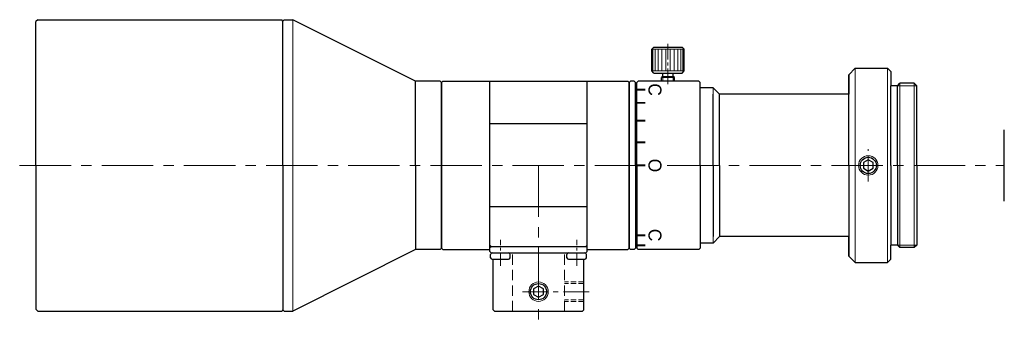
# Model space of a CAD drawing. Header units: millimetres. Extents: x -30 to 122, y 25 to 72.
import ezdxf
from ezdxf.enums import TextEntityAlignment as Align

# ---------------------------------------------------------------- set-up
doc = ezdxf.new("R2010")
doc.units = ezdxf.units.MM
doc.header["$LTSCALE"] = 0.25
doc.linetypes.add('CENTER', pattern=[50.8, 31.75, -6.35, 6.35, -6.35])
doc.linetypes.add('HIDDEN', pattern=[9.525, 6.35, -3.175])
for name, color, linetype, lineweight in [('01_中心線', 1, 'CENTER', 20), ('01_外形線', 7, 'Continuous', 30), ('03_寸法・文字', 50, 'Continuous', 20), ('03_ﾈｼﾞ・ﾛｰﾚｯﾄ・遮光線', 7, 'Continuous', 9), ('画層1', 7, 'Continuous', 30), ('ﾋﾞｽ・ﾈｼﾞ', 7, 'Continuous', 30)]:
    doc.layers.add(name, color=color, linetype=linetype, lineweight=lineweight)
doc.styles.add('VS Standard', font='txt', dxfattribs={"height": 3})

# ---------------------------------------------------------------- blocks, each defined once
blk = doc.blocks.new('HM30##')
at = {"layer": '画層1'}
blk.add_lwpolyline([(-0.75, -0.43), (0, -0.87), (0.75, -0.43), (0.75, 0.43), (0, 0.87), (-0.75, 0.43)], close=True, dxfattribs=at)
at = {"layer": '画層1', "lineweight": 9}
blk.add_circle((0, 0), 1.5, dxfattribs=at)
at = {"layer": '画層1'}
blk.add_circle((0, 0), 1.25, dxfattribs=at)

msp = doc.modelspace()

# ---------------------------------------------------------------- hatches: boundary and pattern name
at = {"layer": '03_寸法・文字'}
h = msp.add_hatch(color=256, dxfattribs=at)
h.dxf.hatch_style = 1
h.paths.add_polyline_path([(66.97, 61.83), (66.97, 61.53), (65.67, 61.53), (65.67, 61.83)])
h = msp.add_hatch(color=256, dxfattribs=at)
h.dxf.hatch_style = 1
h.paths.add_polyline_path([(66.97, 59.81), (66.97, 59.51), (65.67, 59.51), (65.67, 59.81)])
h = msp.add_hatch(color=256, dxfattribs=at)
h.dxf.hatch_style = 1
h.paths.add_polyline_path([(66.97, 57.04), (66.97, 56.74), (65.67, 56.74), (65.67, 57.04)])
h = msp.add_hatch(color=256, dxfattribs=at)
h.dxf.hatch_style = 1
h.paths.add_polyline_path([(66.97, 53.73), (66.97, 53.43), (65.67, 53.43), (65.67, 53.73)])
h = msp.add_hatch(color=256, dxfattribs=at)
h.dxf.hatch_style = 1
h.paths.add_polyline_path([(66.97, 50.15), (66.97, 49.85), (65.67, 49.85), (65.67, 50.15)])
h = msp.add_hatch(color=256, dxfattribs=at)
h.dxf.hatch_style = 1
h.paths.add_polyline_path([(66.97, 39.37), (66.97, 39.07), (65.67, 39.07), (65.67, 39.37)])
h = msp.add_hatch(color=256, dxfattribs=at)
h.dxf.hatch_style = 1
h.paths.add_polyline_path([(66.97, 37.79), (66.97, 37.49), (65.67, 37.49), (65.67, 37.79)])

# ---------------------------------------------------------------- linework, layer by layer
at = {"layer": '01_中心線', "ltscale": 0.3}
msp.add_line((70.47, 68.75), (70.47, 62.5), dxfattribs=at)
at = {"layer": '01_中心線', "linetype": 'CENTER', "lineweight": 20, "ltscale": 0.5}
msp.add_line((101.44, 47.5), (101.44, 52.5), dxfattribs=at)
at = {"layer": '01_中心線'}
for p, q in [((-29.73, 50), (66.98, 50)), ((50.47, 50), (50.47, 25)), ((70.36, 50), (122.47, 50))]:
    msp.add_line(p, q, dxfattribs=at)
at = {"layer": '01_中心線', "ltscale": 0.25}
for p, q in [((44.57, 34.5), (44.57, 38.5)), ((56.37, 34.5), (56.37, 38.5))]:
    msp.add_line(p, q, dxfattribs=at)
at = {"layer": '01_中心線', "ltscale": 0.5}
msp.add_line((47.97, 30.5), (58.47, 30.5), dxfattribs=at)
at = {"layer": '01_外形線'}
msp.add_line((57.27, 27.5), (57.47, 27.7), dxfattribs=at)
msp.add_lwpolyline([(49.72, 30.07), (50.47, 29.63), (51.22, 30.07), (51.22, 30.93), (50.47, 31.37), (49.72, 30.93)], close=True, dxfattribs=at)
msp.add_circle((50.47, 30.5), 1.25, dxfattribs=at)
at = {"layer": '03_ﾈｼﾞ・ﾛｰﾚｯﾄ・遮光線'}
msp.add_circle((50.47, 30.5), 1.5, dxfattribs=at)
at = {"layer": '画層1'}
for p, q in [((-26.93, 72.5), (-27.23, 72.2)), ((-27.23, 50), (-27.23, 72.2)), ((-26.93, 72.5), (10.77, 72.5)), ((10.97, 72.3), (10.77, 72.5)), ((11.17, 72.5), (10.97, 72.3)), ((10.97, 50), (10.97, 72.3)), ((11.17, 72.5), (12.47, 72.5)), ((31.47, 63), (12.47, 72.5)), ((68.3, 68.25), (67.97, 67.93)), ((67.97, 64.58), (67.97, 67.93)), ((68.3, 68.25), (72.65, 68.25)), ((72.65, 68.25), (72.97, 67.93)), ((72.97, 64.58), (72.97, 67.93)), ((68.3, 64.25), (67.97, 64.58)), ((68.3, 64.25), (72.65, 64.25)), ((69.67, 63.75), (69.67, 64.25)), ((71.27, 63.75), (71.27, 64.25)), ((72.65, 64.25), (72.97, 64.58)), ((98.44, 61), (98.44, 64)), ((31.47, 50), (31.47, 63)), ((35.27, 63), (31.47, 63)), ((35.47, 62.8), (35.27, 63)), ((35.67, 63), (35.47, 62.8)), ((35.47, 62.8), (35.47, 62)), ((35.47, 50), (35.47, 62.8)), ((35.47, 62.8), (35.47, 50)), ((35.67, 63), (64.27, 63)), ((42.97, 36.7), (42.97, 63)), ((57.97, 36.7), (57.97, 63)), ((64.47, 62.8), (64.27, 63)), ((64.67, 63), (64.47, 62.8)), ((64.47, 62.8), (64.47, 50)), ((64.47, 50), (64.47, 62.8)), ((64.47, 62.8), (64.47, 50)), ((65.27, 63), (64.67, 63)), ((65.47, 62.8), (65.27, 63)), ((65.47, 50), (65.47, 62.8)), ((65.87, 63), (65.67, 62.8)), ((65.67, 50), (65.67, 62.8)), ((75.27, 63), (65.87, 63)), ((69.67, 63.75), (69.47, 63.55)), ((69.47, 63), (69.47, 63.55)), ((69.67, 63.75), (71.27, 63.75)), ((71.47, 63.55), (71.27, 63.75)), ((71.47, 63), (71.47, 63.55)), ((75.47, 62.8), (75.27, 63)), ((75.47, 62), (75.47, 62.8)), ((65.67, 62.3), (65.47, 62.3)), ((77.47, 62), (75.47, 62)), ((75.47, 50), (75.47, 62)), ((78.47, 61), (77.47, 62)), ((77.47, 50), (77.47, 61)), ((78.47, 50), (78.47, 61)), ((98.44, 61), (78.47, 61)), ((98.44, 50), (98.44, 61)), ((104.94, 50), (104.94, 62.3)), ((105.94, 50), (105.94, 62.3)), ((57.97, 56.42), (42.97, 56.42)), ((122.47, 44.5), (122.47, 55.5)), ((-27.23, 50), (-27.23, 27.8)), ((10.97, 50), (10.97, 27.7)), ((31.47, 50), (31.47, 37)), ((35.47, 50), (35.47, 37.2)), ((35.47, 37.2), (35.47, 50)), ((64.47, 37.2), (64.47, 50)), ((64.47, 50), (64.47, 37.2)), ((64.47, 37.2), (64.47, 50)), ((65.47, 50), (65.47, 37.2)), ((65.67, 50), (65.67, 37.2)), ((75.47, 50), (75.47, 38)), ((77.47, 50), (77.47, 39)), ((78.47, 50), (78.47, 39)), ((98.44, 50), (98.44, 39)), ((104.94, 50), (104.94, 37.7)), ((105.94, 50), (105.94, 37.7)), ((57.97, 43.58), (42.97, 43.58)), ((78.47, 39), (77.47, 38)), ((98.44, 39), (78.47, 39)), ((98.44, 39), (98.44, 36)), ((31.47, 37), (12.47, 27.5)), ((35.27, 37), (31.47, 37)), ((35.47, 37.2), (35.27, 37)), ((35.47, 37.2), (35.47, 38)), ((35.67, 37), (35.47, 37.2)), ((35.67, 37), (42.97, 37)), ((42.97, 37.7), (43.17, 37.5)), ((42.97, 37.3), (43.17, 37.5)), ((42.97, 36.7), (43.17, 36.5)), ((43.17, 37.5), (57.77, 37.5)), ((57.77, 37.5), (57.97, 37.7)), ((57.97, 37.3), (57.77, 37.5)), ((57.77, 36.5), (57.97, 36.7)), ((57.97, 37), (64.27, 37)), ((64.27, 37), (64.47, 37.2)), ((64.67, 37), (64.47, 37.2)), ((65.27, 37), (64.67, 37)), ((65.47, 37.2), (65.27, 37)), ((65.67, 37.7), (65.47, 37.7)), ((65.87, 37), (65.67, 37.2)), ((75.27, 37), (65.87, 37)), ((75.47, 37.2), (75.27, 37)), ((77.47, 38), (75.47, 38)), ((75.47, 38), (75.47, 37.2)), ((43.07, 35.75), (43.07, 36.25)), ((43.17, 36.5), (57.77, 36.5)), ((43.32, 36.5), (45.82, 36.5)), ((43.32, 35.5), (45.82, 35.5)), ((43.47, 27.7), (43.47, 35.5)), ((46.07, 35.75), (46.07, 36.25)), ((54.87, 35.75), (54.87, 36.25)), ((55.12, 36.5), (57.62, 36.5)), ((55.12, 35.5), (57.62, 35.5)), ((57.47, 27.7), (57.47, 35.5)), ((57.87, 35.75), (57.87, 36.25)), ((-26.93, 27.5), (-27.23, 27.8)), ((-26.93, 27.5), (10.77, 27.5)), ((10.97, 27.7), (10.77, 27.5)), ((11.17, 27.5), (10.97, 27.7)), ((11.17, 27.5), (12.47, 27.5)), ((43.47, 27.7), (43.67, 27.5)), ((43.67, 27.5), (57.27, 27.5))]:
    msp.add_line(p, q, dxfattribs=at)
at = {"layer": '画層1', "lineweight": 20}
for p, q in [((12.47, 50), (12.47, 72.5)), ((99.44, 50), (99.44, 65)), ((69.67, 63), (69.67, 63.75)), ((71.27, 63), (71.27, 63.75)), ((77.47, 50), (77.47, 62)), ((12.47, 50), (12.47, 27.5)), ((77.47, 50), (77.47, 38)), ((99.44, 50), (99.44, 35))]:
    msp.add_line(p, q, dxfattribs=at)
at = {"layer": '画層1', "lineweight": 9}
for p, q in [((67.97, 67.93), (72.97, 67.93)), ((68.16, 67.93), (68.16, 64.58)), ((68.49, 67.93), (68.49, 64.58)), ((68.95, 67.93), (68.95, 64.58)), ((69.52, 67.93), (69.52, 64.58)), ((70.15, 67.93), (70.15, 64.58)), ((70.8, 67.93), (70.8, 64.58)), ((71.43, 67.93), (71.43, 64.58)), ((72, 67.93), (72, 64.58)), ((72.46, 67.93), (72.46, 64.58)), ((72.78, 67.93), (72.78, 64.58)), ((67.97, 64.58), (72.97, 64.58)), ((104.44, 50), (104.44, 65)), ((69.47, 63.55), (71.47, 63.55)), ((106.34, 50), (106.34, 62.7)), ((108.55, 50), (108.55, 62.7)), ((104.44, 50), (104.44, 35)), ((106.34, 50), (106.34, 37.3)), ((108.55, 50), (108.55, 37.3))]:
    msp.add_line(p, q, dxfattribs=at)
at = {"layer": '画層1', "ltscale": 0.5}
for p, q in [((98.44, 64), (99.44, 65)), ((98.44, 64), (98.44, 61)), ((99.44, 65), (104.44, 65)), ((104.44, 65), (104.94, 64.5)), ((104.94, 64.5), (104.94, 62.3)), ((105.94, 62.3), (106.34, 62.7)), ((108.55, 62.7), (106.34, 62.7)), ((108.94, 62.3), (108.55, 62.7)), ((105.94, 62.3), (104.94, 62.3)), ((108.94, 50), (108.94, 62.3)), ((108.94, 50), (108.94, 37.7)), ((98.44, 36), (98.44, 39)), ((104.94, 35.5), (104.94, 37.7)), ((105.94, 37.7), (104.94, 37.7)), ((105.94, 37.7), (106.34, 37.3)), ((108.55, 37.3), (106.34, 37.3)), ((108.94, 37.7), (108.55, 37.3)), ((98.44, 36), (99.44, 35)), ((104.44, 35), (104.94, 35.5)), ((99.44, 35), (104.44, 35))]:
    msp.add_line(p, q, dxfattribs=at)
at = {"layer": '画層1', "lineweight": 20, "ltscale": 0.5}
for p, q in [((105.94, 62.3), (108.94, 62.3)), ((105.94, 37.7), (108.94, 37.7))]:
    msp.add_line(p, q, dxfattribs=at)
at = {"layer": '画層1', "color": 3, "linetype": 'HIDDEN', "lineweight": 20}
for p, q in [((46.47, 27.5), (46.47, 36.5)), ((54.47, 27.5), (54.47, 36.5))]:
    msp.add_line(p, q, dxfattribs=at)
at = {"layer": '画層1', "color": 3, "linetype": 'HIDDEN', "lineweight": 20, "ltscale": 0.5}
for p, q in [((57.47, 32), (54.47, 32)), ((57.47, 31.75), (54.47, 31.75)), ((57.47, 29.25), (54.47, 29.25)), ((57.47, 29), (54.47, 29))]:
    msp.add_line(p, q, dxfattribs=at)
at = {"layer": '画層1'}
for centre, start, end in [((43.32, 36.25), 90, 180), ((43.32, 35.75), 180, 270), ((45.82, 36.25), 0, 90), ((45.82, 35.75), 270, 0), ((55.12, 36.25), 90, 180), ((55.12, 35.75), 180, 270), ((57.62, 36.25), 0, 90), ((57.62, 35.75), 270, 0)]:
    msp.add_arc(centre, 0.25, start, end, dxfattribs=at)

# ---------------------------------------------------------------- block references
at = {"layer": 'ﾋﾞｽ・ﾈｼﾞ'}
msp.add_blockref('HM30##', (101.44, 50), dxfattribs=at)

# ---------------------------------------------------------------- texts
at = {"layer": '03_寸法・文字', "style": 'VS Standard'}
for s, p in [('C', (69.47, 61.7)), ('O', (69.47, 49.99)), ('C', (69.47, 39.24))]:
    msp.add_text(s, height=2, rotation=270, dxfattribs=at).set_placement(p, align=Align.TOP_CENTER)

doc.saveas('drawing.dxf')
